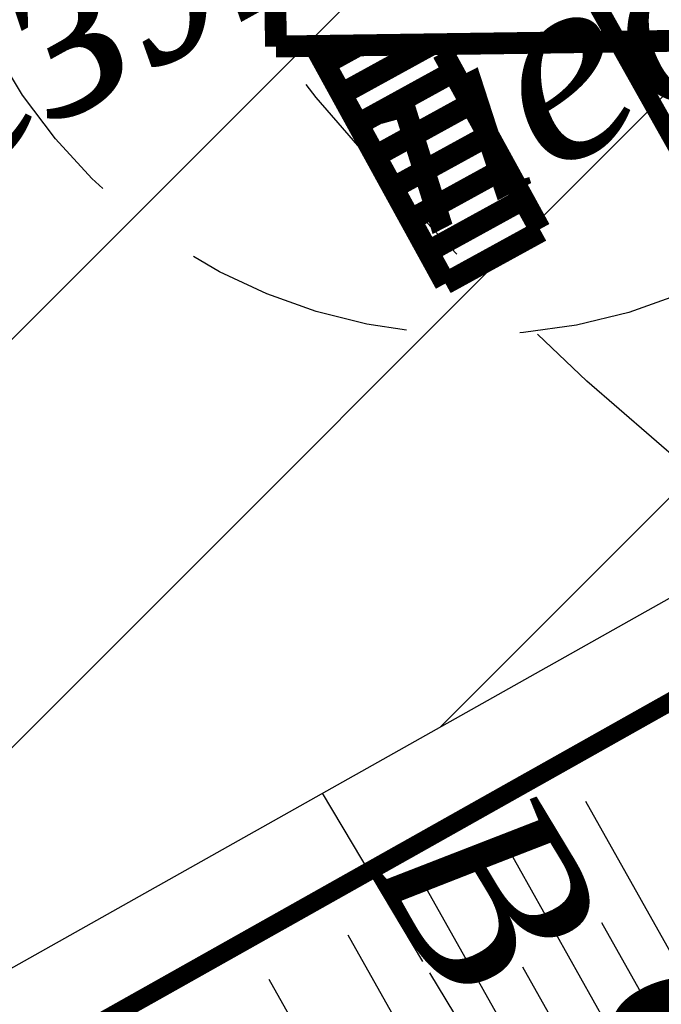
# Model space of a CAD drawing. Header units: metres. Extents: x 2193651 to 2201499, y 493187 to 494493.
# Tile 65 of 76: x 2200174.4 to 2200181.47, y 493770.16 to 493781. Entities that reach past the tile are written whole.
import ezdxf

# ---------------------------------------------------------------- set-up
doc = ezdxf.new("R2010")
doc.units = ezdxf.units.M
doc.set_wipeout_variables(frame=1)
for name, pattern in [('10_2', [6, 5, -1]), ('CENTER', [50.8, 31.75, -6.35, 6.35, -6.35]), ('H', [0.375, 0.25, -0.125]), ('HIDDEN', [0.375, 0.25, -0.125])]:
    doc.linetypes.add(name, pattern=pattern)
for name, color, linetype in [('12492', 7, 'Continuous'), ('_ПОДСНОС', 7, 'Continuous'), ('contur_line_building', 7, 'Continuous'), ('z_text_net_pipeline', 7, 'Continuous')]:
    doc.layers.add(name, color=color, linetype=linetype)
doc.layers.add('net_pipeline', color=7, linetype='Continuous', lineweight=30)
doc.layers.add('АВТОТРАНСПОРТ', color=160, linetype='Continuous', lineweight=40)
doc.styles.add('Bm-431', font='timesi.ttf')

# ---------------------------------------------------------------- blocks, each defined once
blk = doc.blocks.new('ыероекыокеыокеыоы')
at = {"lineweight": 20}
h = blk.add_hatch(dxfattribs=at)
h.set_pattern_fill('ANSI31', color=2)
h.paths.add_polyline_path([(2197667.195, 493875.6), (2197625.219, 493852.007), (2197638.354, 493828.639), (2197680.329, 493852.232)])
at = {"layer": '_ПОДСНОС', "color": 7, "lineweight": 30, "elevation": 341.64, "flags": 128}
blk.add_lwpolyline([(2197667.195, 493875.6), (2197625.219, 493852.007), (2197638.354, 493828.639), (2197680.329, 493852.232), (2197667.195, 493875.6)], close=True, dxfattribs=at)
blk = doc.blocks.new('шнгщощ')
at = {"color": 34, "linetype": 'HIDDEN', "lineweight": 60, "ltscale": 5, "const_width": 0.202, "elevation": 341.64}
blk.add_lwpolyline([(2194943.701, 493863.723), (2194899.982, 493839.15), (2194914.096, 493814.039), (2194957.815, 493838.612)], close=True, dxfattribs=at)
at = {"color": 34, "linetype": 'Continuous', "lineweight": 25, "const_width": 0.5, "flags": 128}
blk.add_lwpolyline([(2194912.951, 493809.953), (2194961.9, 493837.467)], dxfattribs=at)
at = {"color": 34, "linetype": 'Continuous', "lineweight": 25, "flags": 128}
for points in [[(2194933.872, 493821.713), (2194932.647, 493823.892)], [(2194933.001, 493821.223), (2194931.776, 493823.402)], [(2194932.129, 493820.733), (2194930.904, 493822.912)], [(2194933.437, 493821.468), (2194932.824, 493822.558)], [(2194931.257, 493820.243), (2194930.032, 493822.422)], [(2194932.565, 493820.978), (2194931.952, 493822.068)], [(2194930.385, 493819.753), (2194929.16, 493821.932)]]:
    blk.add_lwpolyline(points, dxfattribs=at)
blk = doc.blocks.new('екокеыоекыокнывлвнел')
at = {"color": 7, "linetype": 'H', "ltscale": 10}
blk.add_circle((2196776.705, 493863.96), 30, dxfattribs=at)
blk.add_arc((2196776.718, 493863.976), 6, 119.8046, 119.2316, dxfattribs=at)
at = {"layer": 'АВТОТРАНСПОРТ', "color": 7, "lineweight": 0, "const_width": 0.24}
for points in [[(2196778.21, 493865.652), (2196780.274, 493864.301)], [(2196780.274, 493864.301), (2196776.142, 493857.987)], [(2196781.477, 493861.329), (2196780.039, 493863.943)], [(2196780.147, 493863.745), (2196779.776, 493863.541)], [(2196780.33, 493863.413), (2196779.346, 493862.871)], [(2196780.512, 493863.08), (2196779.462, 493862.502)], [(2196780.705, 493862.73), (2196779.655, 493862.152)], [(2196780.416, 493860.771), (2196779.346, 493862.714)], [(2196780.898, 493862.38), (2196779.848, 493861.801)], [(2196781.091, 493862.029), (2196780.041, 493861.451)], [(2196781.284, 493861.679), (2196780.234, 493861.101)], [(2196781.477, 493861.329), (2196780.427, 493860.75)]]:
    blk.add_lwpolyline(points, dxfattribs=at)
blk = doc.blocks.new('ыекокеыоыкеоекыоыке')
at = {"color": 7, "linetype": 'H', "lineweight": 0, "ltscale": 10}
blk.add_circle((2196461.767, 493503.882), 30, dxfattribs=at)
blk = doc.blocks.new('ж9итдщд')
at = {"layer": 'contur_line_building', "color": 251, "lineweight": 30, "true_color": 0x5d5d5d, "elevation": 341.64, "flags": 128}
blk.add_lwpolyline([(2197191.307, 493810.866), (2197149.331, 493787.272), (2197162.466, 493763.904), (2197204.441, 493787.498), (2197191.307, 493810.866)], close=True, dxfattribs=at)
at = {"layer": 'net_pipeline', "color": 251, "linetype": '10_2', "true_color": 0x5d5d5d, "flags": 128}
for points in [[(2197178.842, 493770.637), (2197177.736, 493772.487)], [(2197187.71, 493755.96), (2197178.842, 493770.637)]]:
    blk.add_lwpolyline(points, dxfattribs=at)
at = {"layer": '12492', "color": 251, "linetype": 'Continuous', "true_color": 0x5d5d5d, "style": 'Bm-431'}
for s, rotation, p in [('станция обезжелезивания', 29.0976, (2197160.742, 493772.012, -366.2)), ('нед.', 27.3858, (2197178.858, 493778.592, -366.2))]:
    blk.add_text(s, height=2, rotation=rotation, dxfattribs=at).set_placement(p)
at = {"layer": 'z_text_net_pipeline', "color": 251, "true_color": 0x5d5d5d, "style": 'Bm-431'}
for s, p in [('В', (2197178.219, 493771.685)), (' ст. 100 (нед.)', (2197180.328, 493770.772))]:
    blk.add_text(s, height=2, rotation=301.1387, dxfattribs=at).set_placement(p)
at = {"color": 7, "lineweight": 0, "true_color": 0xffffff}
blk.add_wipeout([(2197379.001, 493517.103), (2197495.512, 493517.103), (2197495.512, 494487.366), (2196201.796, 494487.366), (2196201.796, 493187.366), (2197495.512, 493187.366), (2197495.512, 493517.103), (2196554.68, 493517.103), (2196554.68, 493858.249), (2197070.734, 494090.366), (2197224.867, 494090.366), (2197276.818, 493979.65), (2197379.001, 493803.734)], dxfattribs=at)

msp = doc.modelspace()

# ---------------------------------------------------------------- block references
at = {"color": 1, "lineweight": 100}
msp.add_blockref('ж9итдщд', (3000, 0), dxfattribs=at)

# ---------------------------------------------------------------- next in the draw order: linework, layer by layer
at = {"color": 5, "linetype": 'CENTER', "lineweight": 18, "ltscale": 0.25, "const_width": 0.2}
msp.add_lwpolyline([(2200179.423, 493783.535), (2200190.011, 493764.699)], dxfattribs=at)

# ---------------------------------------------------------------- next in the draw order: block references
at = {"color": 34, "lineweight": 25}
msp.add_blockref('шнгщощ', (5247.988, -51.496), dxfattribs=at)
at = {"color": 1, "lineweight": 30}
msp.add_blockref('ыероекыокеыокеыоы', (2524.112, -64.734), dxfattribs=at)
at = {"color": 4, "lineweight": 158}
msp.add_blockref('екокеыоекыокнывлвнел', (3424.112, -64.734), dxfattribs=at)
at = {"color": 4, "lineweight": 158, "xscale": -1}
for name, p, rotation in [('екокеыоекыокнывлвнел', (3793808.458, 2084404.797), 57.61606472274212), ('ыекокеыоыкеоекыоыке', (1554170.72, 2650301.146), 119.3392911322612)]:
    msp.add_blockref(name, p, dxfattribs=dict(at, rotation=rotation))

doc.saveas('drawing.dxf')
